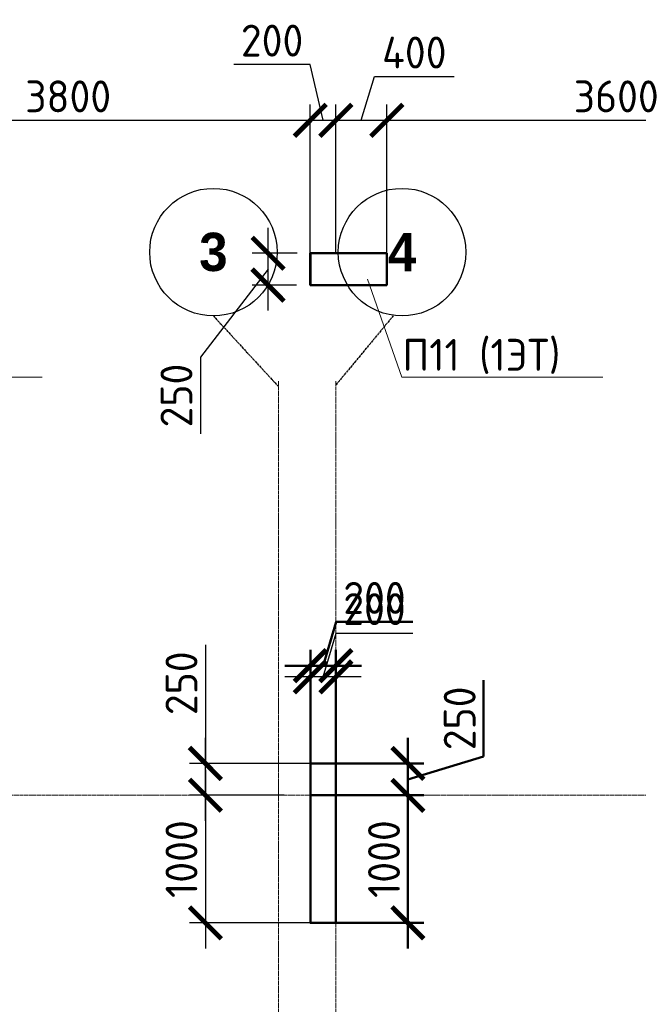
# Model space of a CAD drawing. Header units: millimetres. Extents: x 263826 to 1718326, y -423071 to 70137.
# Tile 156 of 256: x 361614 to 366467, y -62785 to -55065. Entities that reach past the tile are written whole.
import ezdxf
from ezdxf import colors
from ezdxf.entities.mleader import LeaderData, LeaderLine
from ezdxf.math import Vec2, Vec3

# ---------------------------------------------------------------- set-up
doc = ezdxf.new("R2010")
doc.units = ezdxf.units.MM
doc.linetypes.add('______5', pattern=[1100, 800, -100, 100, -100])
doc.linetypes.add('осевая', pattern=[50.8, 31.75, -6.35, 6.35, -6.35])
doc.layers.add('Колонна_ бетон', color=7, linetype='Continuous', lineweight=50, true_color=0xb4b496)
doc.layers.add('Стена_ бетон несущ.', color=7, linetype='Continuous', lineweight=70, true_color=0xb4b496)
for name, color, linetype, lineweight in [('Конструкции 0.5', 5, 'Continuous', 50), ('Надписи', 200, 'Continuous', 18), ('Оси', 40, '______5', 18), ('подоснова', 151, 'Continuous', 5), ('РАЗМЕРЫ', 1, 'Continuous', 9), ('Стена_ кирп. кладка не несущ', 7, 'Continuous', 35)]:
    doc.layers.add(name, color=color, linetype=linetype, lineweight=lineweight)
doc.styles.add('Century Gothic', font='GOTHIC.TTF')
doc.styles.add('GOST-2.304_Type-B', font='GOST_Common.ttf')
doc.dimstyles.new('СПДС', dxfattribs={"dimscale": 100, "dimtxt": 2.5, "dimasz": 2.5, "dimexe": 1.25, "dimexo": 0, "dimtad": 1, "dimdec": 0, "dimtxsty": 'GOST-2.304_Type-B', "dimblk": 'ARCHTICK', "dimcen": 2.5, "dimdle": 2, "dimadec": 0, "dimazin": 2, "dimtfac": 0.75, "dimtdec": 0, "dimtmove": 1, "dimatfit": 3, "dimfxl": 1, "dimtolj": 1, "dimarcsym": 1})

# ---------------------------------------------------------------- blocks, each defined once
blk = doc.blocks.new('_ArchTick')
at = {"color": 0, "linetype": 'ByBlock', "const_width": 0.15}
blk.add_lwpolyline([(-0.5, -0.5), (0.5, 0.5)], dxfattribs=at)
blk = doc.blocks.new('*D3047')
at = {"layer": 'DEFPOINTS', "color": 0, "transparency": 16777216}
for p in [(363687.8, -61146.1), (363070.8, -62146.1), (363894.3, -62146.1)]:
    blk.add_point(p, dxfattribs=at)
at = {"layer": 'РАЗМЕРЫ', "color": 0, "lineweight": -2, "transparency": 16777216}
for p, q in [((363070.8, -60946.1), (363070.8, -62346.1)), ((363687.8, -61146.1), (362945.8, -61146.1)), ((363894.3, -62146.1), (362945.8, -62146.1))]:
    blk.add_line(p, q, dxfattribs=at)
at = {"layer": 'РАЗМЕРЫ', "color": 0, "lineweight": -2, "transparency": 16777216, "xscale": 250, "yscale": 250, "zscale": 250}
for p, rotation in [((363070.8, -61146.1), 90), ((363070.8, -62146.1), 270)]:
    blk.add_blockref('_ArchTick', p, dxfattribs=dict(at, rotation=rotation))
at = {"layer": 'РАЗМЕРЫ', "color": 0, "lineweight": 0, "transparency": 16777216, "insert": (362883.3, -61646.1), "char_height": 250, "attachment_point": 5, "rotation": 90, "style": 'GOST-2.304_Type-B'}
blk.add_mtext('\\A1;1000', dxfattribs=at)
blk = doc.blocks.new('*D3036')
at = {"layer": 'DEFPOINTS', "color": 0, "transparency": 16777216}
for p in [(363562.5, -56896.1), (363790.2, -56896.1), (363786.1, -57146.1)]:
    blk.add_point(p, dxfattribs=at)
at = {"layer": 'РАЗМЕРЫ', "color": 0, "lineweight": -2, "transparency": 16777216}
for p, q in [((363562.5, -57346.1), (363562.5, -56696.1)), ((363790.2, -56896.1), (363437.5, -56896.1)), ((363562.5, -57021.1), (363031.3, -57712.1)), ((363786.1, -57146.1), (363437.5, -57146.1)), ((363031.3, -57712.1), (363031.3, -58312.1))]:
    blk.add_line(p, q, dxfattribs=at)
at = {"layer": 'РАЗМЕРЫ', "color": 0, "lineweight": -2, "transparency": 16777216, "xscale": 250, "yscale": 250, "zscale": 250}
for p, rotation in [((363562.5, -56896.1), 90), ((363562.5, -57146.1), 270)]:
    blk.add_blockref('_ArchTick', p, dxfattribs=dict(at, rotation=rotation))
at = {"layer": 'РАЗМЕРЫ', "color": 0, "lineweight": 0, "transparency": 16777216, "insert": (362843.8, -58012.1), "char_height": 250, "attachment_point": 5, "rotation": 90, "style": 'GOST-2.304_Type-B'}
blk.add_mtext('\\A1;250', dxfattribs=at)
blk = doc.blocks.new('*D3196')
at = {"layer": 'DEFPOINTS', "color": 0, "transparency": 16777216}
for p in [(363070.8, -60896.1), (363954.3, -60896.1, 3100), (363687.8, -61146.1, 3100)]:
    blk.add_point(p, dxfattribs=at)
at = {"layer": 'РАЗМЕРЫ', "color": 0, "lineweight": -2, "transparency": 16777216}
for p, q in [((363070.8, -59967.5), (363070.8, -60896.1)), ((363070.8, -61346.1), (363070.8, -60696.1)), ((363954.3, -60896.1), (362945.8, -60896.1)), ((363687.8, -61146.1), (362945.8, -61146.1))]:
    blk.add_line(p, q, dxfattribs=at)
at = {"layer": 'РАЗМЕРЫ', "color": 0, "lineweight": -2, "transparency": 16777216, "xscale": 250, "yscale": 250, "zscale": 250}
for p, rotation in [((363070.8, -60896.1), 90), ((363070.8, -61146.1), 270)]:
    blk.add_blockref('_ArchTick', p, dxfattribs=dict(at, rotation=rotation))
at = {"layer": 'РАЗМЕРЫ', "color": 0, "lineweight": 0, "transparency": 16777216, "insert": (362883.3, -60267.5), "char_height": 250, "attachment_point": 5, "rotation": 90, "style": 'GOST-2.304_Type-B'}
blk.add_mtext('\\A1;250', dxfattribs=at)
blk = doc.blocks.new('*D3197')
at = {"layer": 'DEFPOINTS', "color": 0, "transparency": 16777216}
for p in [(363894.3, -60217.7), (363894.3, -60896.1), (364094.3, -60896.1, 3100)]:
    blk.add_point(p, dxfattribs=at)
at = {"layer": 'РАЗМЕРЫ', "color": 0, "lineweight": -2, "transparency": 16777216}
for p, q in [((363994.3, -60217.7), (364097.4, -59873.9)), ((364097.4, -59873.9), (364697.4, -59873.9)), ((363894.3, -60896.1), (363894.3, -60092.7)), ((364094.3, -60896.1), (364094.3, -60092.7)), ((364294.3, -60217.7), (363694.3, -60217.7))]:
    blk.add_line(p, q, dxfattribs=at)
at = {"layer": 'РАЗМЕРЫ', "color": 0, "lineweight": -2, "transparency": 16777216, "xscale": 250, "yscale": 250, "zscale": 250, "rotation": 180}
blk.add_blockref('_ArchTick', (363894.3, -60217.7), dxfattribs=at)
at = {"layer": 'РАЗМЕРЫ', "color": 0, "lineweight": -2, "transparency": 16777216, "xscale": 250, "yscale": 250, "zscale": 250}
blk.add_blockref('_ArchTick', (364094.3, -60217.7), dxfattribs=at)
at = {"layer": 'РАЗМЕРЫ', "color": 0, "lineweight": 0, "transparency": 16777216, "insert": (364397.4, -59686.4), "char_height": 250, "attachment_point": 5, "style": 'GOST-2.304_Type-B'}
blk.add_mtext('\\A1;200', dxfattribs=at)
blk = doc.blocks.new('*D3201')
at = {"layer": 'DEFPOINTS', "color": 0, "transparency": 16777216}
for p in [(363894.1, -55854.2), (360094.1, -56896.1, 3100), (363894.1, -56896.1, 3100)]:
    blk.add_point(p, dxfattribs=at)
at = {"layer": 'РАЗМЕРЫ', "color": 0, "lineweight": -2, "transparency": 16777216}
for p, q in [((360094.1, -56896.1), (360094.1, -55729.2)), ((363894.1, -56896.1), (363894.1, -55729.2)), ((359894.1, -55854.2), (364094.1, -55854.2))]:
    blk.add_line(p, q, dxfattribs=at)
at = {"layer": 'РАЗМЕРЫ', "color": 0, "lineweight": -2, "transparency": 16777216, "xscale": 250, "yscale": 250, "zscale": 250, "rotation": 180}
blk.add_blockref('_ArchTick', (360094.1, -55854.2), dxfattribs=at)
at = {"layer": 'РАЗМЕРЫ', "color": 0, "lineweight": -2, "transparency": 16777216, "xscale": 250, "yscale": 250, "zscale": 250}
blk.add_blockref('_ArchTick', (363894.1, -55854.2), dxfattribs=at)
at = {"layer": 'РАЗМЕРЫ', "color": 0, "lineweight": 0, "transparency": 16777216, "insert": (361994.1, -55666.7), "char_height": 250, "attachment_point": 5, "style": 'GOST-2.304_Type-B'}
blk.add_mtext('\\A1;3800', dxfattribs=at)
blk = doc.blocks.new('*D3202')
at = {"layer": 'DEFPOINTS', "color": 0, "transparency": 16777216}
for p in [(364094.3, -55854.2), (363894.1, -56896.1, 3100), (364094.3, -56896.1, 3100)]:
    blk.add_point(p, dxfattribs=at)
at = {"layer": 'РАЗМЕРЫ', "color": 0, "lineweight": -2, "transparency": 16777216}
for p, q in [((363894.2, -55417), (363294.2, -55417)), ((363994.2, -55854.2), (363894.2, -55417)), ((363894.1, -56896.1), (363894.1, -55729.2)), ((364094.3, -56896.1), (364094.3, -55729.2)), ((363694.1, -55854.2), (364294.3, -55854.2))]:
    blk.add_line(p, q, dxfattribs=at)
at = {"layer": 'РАЗМЕРЫ', "color": 0, "lineweight": -2, "transparency": 16777216, "xscale": 250, "yscale": 250, "zscale": 250, "rotation": 180}
blk.add_blockref('_ArchTick', (363894.1, -55854.2), dxfattribs=at)
at = {"layer": 'РАЗМЕРЫ', "color": 0, "lineweight": -2, "transparency": 16777216, "xscale": 250, "yscale": 250, "zscale": 250}
blk.add_blockref('_ArchTick', (364094.3, -55854.2), dxfattribs=at)
at = {"layer": 'РАЗМЕРЫ', "color": 0, "lineweight": 0, "transparency": 16777216, "insert": (363594.2, -55229.5), "char_height": 250, "attachment_point": 5, "style": 'GOST-2.304_Type-B'}
blk.add_mtext('\\A1;200', dxfattribs=at)
blk = doc.blocks.new('*D3203')
at = {"layer": 'DEFPOINTS', "color": 0, "transparency": 16777216}
for p in [(364494.1, -55854.2), (364094.3, -56896.1, 3100), (364494.1, -56896.1, 3100)]:
    blk.add_point(p, dxfattribs=at)
at = {"layer": 'РАЗМЕРЫ', "color": 0, "lineweight": -2, "transparency": 16777216}
for p, q in [((364294.2, -55854.2), (364397.3, -55510.5)), ((364397.3, -55510.5), (365022.3, -55510.5)), ((364094.3, -56896.1), (364094.3, -55729.2)), ((364494.1, -56896.1), (364494.1, -55729.2)), ((363894.3, -55854.2), (364694.1, -55854.2))]:
    blk.add_line(p, q, dxfattribs=at)
at = {"layer": 'РАЗМЕРЫ', "color": 0, "lineweight": -2, "transparency": 16777216, "xscale": 250, "yscale": 250, "zscale": 250, "rotation": 180}
blk.add_blockref('_ArchTick', (364094.3, -55854.2), dxfattribs=at)
at = {"layer": 'РАЗМЕРЫ', "color": 0, "lineweight": -2, "transparency": 16777216, "xscale": 250, "yscale": 250, "zscale": 250}
blk.add_blockref('_ArchTick', (364494.1, -55854.2), dxfattribs=at)
at = {"layer": 'РАЗМЕРЫ', "color": 0, "lineweight": 0, "transparency": 16777216, "insert": (364709.8, -55323), "char_height": 250, "attachment_point": 5, "style": 'GOST-2.304_Type-B'}
blk.add_mtext('\\A1;400', dxfattribs=at)
blk = doc.blocks.new('*D3204')
at = {"layer": 'DEFPOINTS', "color": 0, "transparency": 16777216}
for p in [(368094.1, -55854.2), (364494.1, -56896.1, 3100), (368094.1, -56896.1, 3100)]:
    blk.add_point(p, dxfattribs=at)
at = {"layer": 'РАЗМЕРЫ', "color": 0, "lineweight": -2, "transparency": 16777216}
for p, q in [((364494.1, -56896.1), (364494.1, -55729.2)), ((368094.1, -56896.1), (368094.1, -55729.2)), ((364294.1, -55854.2), (368294.1, -55854.2))]:
    blk.add_line(p, q, dxfattribs=at)
at = {"layer": 'РАЗМЕРЫ', "color": 0, "lineweight": -2, "transparency": 16777216, "xscale": 250, "yscale": 250, "zscale": 250, "rotation": 180}
blk.add_blockref('_ArchTick', (364494.1, -55854.2), dxfattribs=at)
at = {"layer": 'РАЗМЕРЫ', "color": 0, "lineweight": -2, "transparency": 16777216, "xscale": 250, "yscale": 250, "zscale": 250}
blk.add_blockref('_ArchTick', (368094.1, -55854.2), dxfattribs=at)
at = {"layer": 'РАЗМЕРЫ', "color": 0, "lineweight": 0, "transparency": 16777216, "insert": (366294.1, -55666.7), "char_height": 250, "attachment_point": 5, "style": 'GOST-2.304_Type-B'}
blk.add_mtext('\\A1;3600', dxfattribs=at)
blk = doc.blocks.new('_None')
blk = doc.blocks.new('*D3372')
at = {"layer": 'DEFPOINTS', "color": 0, "transparency": 16777216}
for p in [(371810.1, -183414.1), (371810.1, -184180.5, -560), (372010.1, -184180.5, -560)]:
    blk.add_point(p, dxfattribs=at)
at = {"layer": 'РАЗМЕРЫ', "color": 0, "lineweight": -2, "transparency": 16777216}
for p, q in [((371910.1, -183414.1), (372013.2, -183070.4)), ((372013.2, -183070.4), (372613.2, -183070.4)), ((371810.1, -184180.5), (371810.1, -183289.1)), ((372010.1, -184180.5), (372010.1, -183289.1)), ((372210.1, -183414.1), (371610.1, -183414.1))]:
    blk.add_line(p, q, dxfattribs=at)
at = {"layer": 'РАЗМЕРЫ', "color": 0, "lineweight": -2, "transparency": 16777216, "xscale": 250, "yscale": 250, "zscale": 250, "rotation": 180}
blk.add_blockref('_ArchTick', (371810.1, -183414.1), dxfattribs=at)
at = {"layer": 'РАЗМЕРЫ', "color": 0, "lineweight": -2, "transparency": 16777216, "xscale": 250, "yscale": 250, "zscale": 250}
blk.add_blockref('_ArchTick', (372010.1, -183414.1), dxfattribs=at)
at = {"layer": 'РАЗМЕРЫ', "color": 0, "lineweight": 0, "transparency": 16777216, "insert": (372313.2, -182882.9), "char_height": 250, "attachment_point": 5, "style": 'GOST-2.304_Type-B'}
blk.add_mtext('\\A1;200', dxfattribs=at)
blk = doc.blocks.new('*D3373')
at = {"layer": 'DEFPOINTS', "color": 0, "transparency": 16777216}
for p in [(372010.1, -184180.5, -560), (371810.1, -184430.5, -560), (372575.5, -184430.5)]:
    blk.add_point(p, dxfattribs=at)
at = {"layer": 'РАЗМЕРЫ', "color": 0, "lineweight": -2, "transparency": 16777216}
for p, q in [((373169.2, -184127.3), (373169.2, -183527.3)), ((372575.5, -183980.5), (372575.5, -184630.5)), ((372575.5, -184305.5), (373169.2, -184127.3)), ((372010.1, -184180.5), (372700.5, -184180.5)), ((371810.1, -184430.5), (372700.5, -184430.5))]:
    blk.add_line(p, q, dxfattribs=at)
at = {"layer": 'РАЗМЕРЫ', "color": 0, "lineweight": -2, "transparency": 16777216, "xscale": 250, "yscale": 250, "zscale": 250}
for p, rotation in [((372575.5, -184180.5), 90), ((372575.5, -184430.5), 270)]:
    blk.add_blockref('_ArchTick', p, dxfattribs=dict(at, rotation=rotation))
at = {"layer": 'РАЗМЕРЫ', "color": 0, "lineweight": 0, "transparency": 16777216, "insert": (372981.7, -183827.3), "char_height": 250, "attachment_point": 5, "rotation": 90, "style": 'GOST-2.304_Type-B'}
blk.add_mtext('\\A1;250', dxfattribs=at)
blk = doc.blocks.new('*D3374')
at = {"layer": 'DEFPOINTS', "color": 0, "transparency": 16777216}
for p in [(372117.7, -184430.5), (372010.1, -185430.5, -560), (372575.5, -185430.5)]:
    blk.add_point(p, dxfattribs=at)
at = {"layer": 'РАЗМЕРЫ', "color": 0, "lineweight": -2, "transparency": 16777216}
for p, q in [((372575.5, -184230.5), (372575.5, -185630.5)), ((372117.7, -184430.5), (372700.5, -184430.5)), ((372010.1, -185430.5), (372700.5, -185430.5))]:
    blk.add_line(p, q, dxfattribs=at)
at = {"layer": 'РАЗМЕРЫ', "color": 0, "lineweight": -2, "transparency": 16777216, "xscale": 250, "yscale": 250, "zscale": 250}
for p, rotation in [((372575.5, -184430.5), 90), ((372575.5, -185430.5), 270)]:
    blk.add_blockref('_ArchTick', p, dxfattribs=dict(at, rotation=rotation))
at = {"layer": 'РАЗМЕРЫ', "color": 0, "lineweight": 0, "transparency": 16777216, "insert": (372388, -184930.5), "char_height": 250, "attachment_point": 5, "rotation": 90, "style": 'GOST-2.304_Type-B'}
blk.add_mtext('\\A1;1000', dxfattribs=at)
blk = doc.blocks.new('NSY101')
at = {"color": 0, "linetype": 'ByBlock', "lineweight": -2}
blk.add_circle((0, 0), 50, dxfattribs=at)
blk = doc.blocks.new('СЛОЖНЫЙ_ОБЪЕКТ_44')
at = {"layer": 'Оси', "color": 16, "linetype": 'Continuous', "lineweight": 25, "transparency": 33554687, "xscale": 9.999999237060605, "yscale": 9.999999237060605, "zscale": 9.999999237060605}
blk.add_blockref('NSY101', (12503, -989.5), dxfattribs=at)
at = {"layer": 'Оси', "color": 16, "linetype": 'Continuous', "lineweight": 25, "transparency": 33554687, "insert": (12503, -989.5), "char_height": 300, "width": 385, "attachment_point": 5, "style": 'Century Gothic'}
blk.add_mtext('\\A1;{\\fCentury Gothic|i0|b1;\\H300.000000;\\W1.000000;\\C16;3}\\P', dxfattribs=at)
blk = doc.blocks.new('СЛОЖНЫЙ_ОБЪЕКТ_45')
at = {"layer": 'Оси', "color": 16, "linetype": 'Continuous', "lineweight": 25, "transparency": 33554687, "xscale": 9.999999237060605, "yscale": 9.999999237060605, "zscale": 9.999999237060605}
blk.add_blockref('NSY101', (13983, -989.5), dxfattribs=at)
at = {"layer": 'Оси', "color": 16, "linetype": 'Continuous', "lineweight": 25, "transparency": 33554687, "insert": (13983, -989.5), "char_height": 300, "width": 385, "attachment_point": 5, "style": 'Century Gothic'}
blk.add_mtext('\\A1;{\\fCentury Gothic|i0|b1;\\H300.000000;\\W1.000000;\\C16;4}\\P', dxfattribs=at)
blk = doc.blocks.new('оси2')
at = {"layer": 'Оси', "color": 16, "linetype": 'осевая', "lineweight": 25, "ltscale": 0.5, "transparency": 33554687}
for p, q in [((991435, 5465.4), (991945.5, 4911.3)), ((992845, 5465.4), (992395.5, 4924.1))]:
    blk.add_line(p, q, dxfattribs=at)
at = {"layer": 'Оси', "color": 16, "linetype": 'осевая', "lineweight": 0, "ltscale": 0.5, "transparency": 33554687}
for p, q in [((991945.5, 4955.2), (991945.5, -20287.7)), ((992395.5, 4955.2), (992395.5, -20293.6)), ((979200, 1707.1), (1032582.1, 1707.1))]:
    blk.add_line(p, q, dxfattribs=at)
at = {"layer": 'Оси', "color": 16, "linetype": 'Continuous', "lineweight": 25, "transparency": 33554687}
for name in ['СЛОЖНЫЙ_ОБЪЕКТ_44', 'СЛОЖНЫЙ_ОБЪЕКТ_45']:
    blk.add_blockref(name, (978932, 6954.9), dxfattribs=at)
blk = doc.blocks.new('51151')
at = {"layer": 'Колонна_ бетон', "color": 180, "linetype": 'Continuous', "lineweight": 35, "transparency": 33554687}
blk.add_lwpolyline([(371810.1, -184180.5), (372010.1, -184180.5), (372010.1, -185430.5), (371810.1, -185430.5)], close=True, dxfattribs=at)
at = {"layer": 'РАЗМЕРЫ'}
blk.add_blockref('оси2', (-620385.4, -186137.6, -560), dxfattribs=at)
at = {"layer": 'РАЗМЕРЫ', "color": 146, "lineweight": 0}
dim = blk.add_linear_dim(base=(371810.1, -183414.1, 560), p1=(372010.1, -184180.5), p2=(371810.1, -184180.5), dimstyle='СПДС', dxfattribs=at)
dim.commit()
dim.dimension.update_dxf_attribs({"geometry": '*D3372', "text_midpoint": (372075.7, -182882.9, 560)})
for base, p1, p2, picture, middle in [((372575.5, -184430.5, 560), (372010.1, -184180.5), (371810.1, -184430.5), '*D3373', (372981.7, -184064.8, 560)), ((372575.5, -185430.5, 560), (372117.7, -184430.5, 560), (372010.1, -185430.5), '*D3374', (372388, -184930.5, 560))]:
    dim = blk.add_linear_dim(base=base, p1=p1, p2=p2, angle=90, dimstyle='СПДС', dxfattribs=at)
    dim.commit()
    dim.dimension.update_dxf_attribs({"geometry": picture, "text_midpoint": middle})
at = {"layer": 'Надписи', "color": 4, "ltscale": 0.3}
ml = blk.add_multileader_mtext('Standard', dxfattribs=at)
ml.set_content('П2 (2-5ЭТ)', color=4, style='GOST-2.304_Type-B')
ml.set_leader_properties(color=256, linetype='ByLayer', lineweight=15)
ml.set_arrow_properties(name='NONE')
ml.build(insert=Vec2(0, 0))
ml.multileader.update_dxf_attribs({"text_left_attachment_type": 6, "text_right_attachment_type": 6, "dogleg_length": 0.1, "arrow_head_size": 18})
ctx = ml.context
ctx.base_point, ctx.char_height, ctx.arrow_head_size, ctx.landing_gap_size, ctx.plane_origin = Vec3(372115.2, -185875.7, 560), 250, 18, 20, Vec3(368103.4, -185288.4, 560)
ctx.left_attachment, ctx.right_attachment, ctx.text_align_type = 6, 6, 1
notes = []
notes.append((ctx, [(1, (1, 1, 0), (372115.1, -185875.7, 560), (1, 0), 0.1, [(2, [(371940.5, -185303.2, 560), (371940.5, -185303.2, 560), (371940.5, -185303.2, 560)], 0, [])])]))
ctx.mtext.insert, ctx.mtext.alignment, ctx.mtext.flow_direction = Vec3(372903, -185575.7, 560), 2, 5
for ctx, leaders in notes:
    for number, flags, end, landing, length, lines in leaders:
        leader = LeaderData()
        leader.index, (leader.has_last_leader_line, leader.has_dogleg_vector, leader.attachment_direction) = number, flags
        leader.last_leader_point, leader.dogleg_vector, leader.dogleg_length = Vec3(end), Vec3(landing), length
        for number, points, colour, breaks in lines:
            line = LeaderLine()
            line.index, line.vertices, line.color, line.breaks = number, Vec3.list(points), colors.encode_raw_color(colour), breaks
            leader.lines.append(line)
        ctx.leaders.append(leader)

msp = doc.modelspace()

# ---------------------------------------------------------------- linework, layer by layer
at = {"color": 30, "true_color": 0xf26722, "elevation": -360}
msp.add_lwpolyline([(363894.25807, -60896.10601), (364094.25807, -60896.10601), (364094.25807, -62146.10572), (363894.25807, -62146.10572)], close=True, dxfattribs=at)
at = {"color": 30, "lineweight": 50, "true_color": 0xf26722, "elevation": -360}
msp.add_lwpolyline([(363894.25807, -60896.10601), (364094.25807, -60896.10601), (364094.25807, -62146.10572), (363894.25807, -62146.10572)], close=True, dxfattribs=at)
at = {"layer": 'Конструкции 0.5', "color": 30, "true_color": 0xf26722}
msp.add_line((363894.25096, -62146.10572, -360), (364094.08379, -62146.10572, -360), dxfattribs=at)
at = {"layer": 'Конструкции 0.5', "color": 30, "true_color": 0xf26722, "elevation": -360}
for points in [[(363894.10206, -56896.1059), (364494.10202, -56896.1059), (364494.10202, -57146.1058), (363894.10206, -57146.1058)], [(364494.10202, -56896.1059), (363894.25096, -56896.1059), (363894.25096, -57146.1058), (364494.10202, -57146.1058)]]:
    msp.add_lwpolyline(points, close=True, dxfattribs=at)
at = {"layer": 'Стена_ бетон несущ.', "color": 30, "linetype": 'Continuous', "lineweight": 35, "true_color": 0xf26722, "transparency": 33554687}
for p, q in [((364014.25807, -60896.10601, -360), (363894.25807, -60896.10601, -360)), ((363894.25807, -60896.10601, -360), (363894.25807, -62146.10572, -360)), ((364094.25807, -60896.10601, -360), (364014.25807, -60896.10601, -360)), ((364094.25807, -60966.10601, -360), (364094.25807, -60896.10601, -360)), ((364094.25807, -62146.10572, -360), (364094.25807, -60966.10601, -360)), ((363894.25807, -62146.10572, -360), (364014.25807, -62146.10572, -360)), ((364014.25807, -62146.10572, -360), (364094.25807, -62146.10572, -360))]:
    msp.add_line(p, q, dxfattribs=at)
at = {"layer": 'Стена_ кирп. кладка не несущ', "color": 30, "linetype": 'Continuous', "lineweight": 25, "true_color": 0xf26722, "transparency": 33554687}
for p, q in [((363894.25807, -60896.10601, -360), (364014.25807, -60896.10601, -360)), ((364094.25807, -60896.10601, -360), (364094.25807, -60966.10601, -360))]:
    msp.add_line(p, q, dxfattribs=at)

# ---------------------------------------------------------------- block references
at = {"layer": 'Конструкции 0.5', "color": 4}
msp.add_blockref('51151', (-7915.73855, 123284.35732, -559.99999), dxfattribs=at)

# ---------------------------------------------------------------- dimensions: what is measured, and where the dimension line sits
at = {"layer": 'РАЗМЕРЫ', "color": 30, "lineweight": 0, "true_color": 0xf26722}
dim = msp.add_linear_dim(base=(364094.34672, -55854.21856, -3460), p1=(363894.10206, -56896.1059, -360), p2=(364094.34672, -56896.1059, -360), dimstyle='СПДС', dxfattribs=at)
dim.commit()
dim.dimension.update_dxf_attribs({"geometry": '*D3202', "text_midpoint": (363831.68856, -55417.00832, -3460), "dimtype": 160})
for base, p1, p2, picture, middle in [((364494.10202, -55854.21856, -3460), (364094.34672, -56896.1059, -360), (364494.10202, -56896.1059, -360), '*D3203', (364459.84937, -55322.96856, -3460)), ((363894.10206, -55854.21856, -3460), (360094.10206, -56896.10547, -360), (363894.10206, -56896.1059, -360), '*D3201', (361994.10206, -55666.71856, -3460)), ((368094.10202, -55854.21856, -3460), (364494.10202, -56896.1059, -360), (368094.10202, -56896.1059, -360), '*D3204', (366294.10202, -55666.71856, -3460)), ((363894.25807, -60217.66818, -3460), (364094.25807, -60896.10601, -360), (363894.25807, -60896.10601, -3460), '*D3197', (364159.88307, -59686.41818, -3460))]:
    dim = msp.add_linear_dim(base=base, p1=p1, p2=p2, dimstyle='СПДС', dxfattribs=at)
    dim.commit()
    dim.dimension.update_dxf_attribs({"geometry": picture, "text_midpoint": middle})
for base, p1, p2, picture, middle in [((363562.52203, -56896.10632, -360), (363786.12713, -57146.10556, -360), (363790.22045, -56896.10632, -360), '*D3036', (363031.27203, -57774.61247, -360)), ((363070.83788, -60896.10601, -3460), (363687.76042, -61146.10541, -360), (363954.25807, -60896.10601, -360), '*D3196', (363141.32583, -60267.53912, -3460))]:
    dim = msp.add_linear_dim(base=base, p1=p1, p2=p2, angle=90, dimstyle='СПДС', dxfattribs=at)
    dim.commit()
    dim.dimension.update_dxf_attribs({"geometry": picture, "text_midpoint": middle, "dimtype": 160})
dim = msp.add_linear_dim(base=(363070.83788, -62146.10547, -360), p1=(363687.76042, -61146.10541, -360), p2=(363894.25096, -62146.10547, -360), angle=90, dimstyle='СПДС', dxfattribs=at)
dim.commit()
dim.dimension.update_dxf_attribs({"geometry": '*D3047', "text_midpoint": (362883.33788, -61646.10544, -360)})

# ---------------------------------------------------------------- leaders
at = {"layer": 'подоснова', "color": 30, "ltscale": 0.3, "true_color": 0xf26722}
ml = msp.add_multileader_mtext('Standard', dxfattribs=at)
ml.set_content('П11 (1ЭТ)', color=5, style='GOST-2.304_Type-B')
ml.set_leader_properties(color=256, linetype='ByLayer', lineweight=15)
ml.set_arrow_properties(name='NONE')
ml.build(insert=Vec2(0, 0))
ml.multileader.update_dxf_attribs({"text_left_attachment_type": 6, "text_right_attachment_type": 6, "dogleg_length": 0.1, "arrow_head_size": 18})
ctx = ml.context
ctx.base_point, ctx.char_height, ctx.arrow_head_size, ctx.landing_gap_size, ctx.plane_origin = Vec3(360210.95277, -57868.04123, 2380.00001), 250, 18, 20, Vec3(352605.53063, -55440.46333, 2380.00001)
ctx.left_attachment, ctx.right_attachment, ctx.text_align_type = 6, 6, 1
notes = []
notes.append((ctx, [(0, (1, 1, 0), (360210.85277, -57868.04123, 2380.00001), (1, 0), 0.1, [(0, [(359943.22339, -57098.40577, 2380.00001)], 0, [])])]))
ctx.mtext.insert, ctx.mtext.alignment, ctx.mtext.flow_direction = Vec3(360836.2558, -57568.04123, 2380.00001), 2, 5
ml = msp.add_multileader_mtext('Standard', dxfattribs=at)
ml.set_content('П11 (1ЭТ)', color=5, style='GOST-2.304_Type-B')
ml.set_leader_properties(color=256, linetype='ByLayer', lineweight=15)
ml.set_arrow_properties(name='NONE')
ml.build(insert=Vec2(0, 0))
ml.multileader.update_dxf_attribs({"text_left_attachment_type": 6, "text_right_attachment_type": 6, "dogleg_length": 0.1, "arrow_head_size": 18})
ctx = ml.context
ctx.base_point, ctx.char_height, ctx.arrow_head_size, ctx.landing_gap_size, ctx.plane_origin = Vec3(364610.95274, -57868.04147, 2380.00001), 250, 18, 20, Vec3(357005.5306, -55440.46357, 2380.00001)
ctx.left_attachment, ctx.right_attachment, ctx.text_align_type = 6, 6, 1
notes.append((ctx, [(0, (1, 1, 0), (364610.85274, -57868.04147, 2380.00001), (1, 0), 0.1, [(0, [(364343.22336, -57098.40601, 2380.00001)], 0, [])])]))
ctx.mtext.insert, ctx.mtext.alignment, ctx.mtext.flow_direction = Vec3(365236.25577, -57568.04147, 2380.00001), 2, 5
for ctx, leaders in notes:
    for number, flags, end, landing, length, lines in leaders:
        leader = LeaderData()
        leader.index, (leader.has_last_leader_line, leader.has_dogleg_vector, leader.attachment_direction) = number, flags
        leader.last_leader_point, leader.dogleg_vector, leader.dogleg_length = Vec3(end), Vec3(landing), length
        for number, points, colour, breaks in lines:
            line = LeaderLine()
            line.index, line.vertices, line.color, line.breaks = number, Vec3.list(points), colors.encode_raw_color(colour), breaks
            leader.lines.append(line)
        ctx.leaders.append(leader)

doc.saveas('drawing.dxf')
